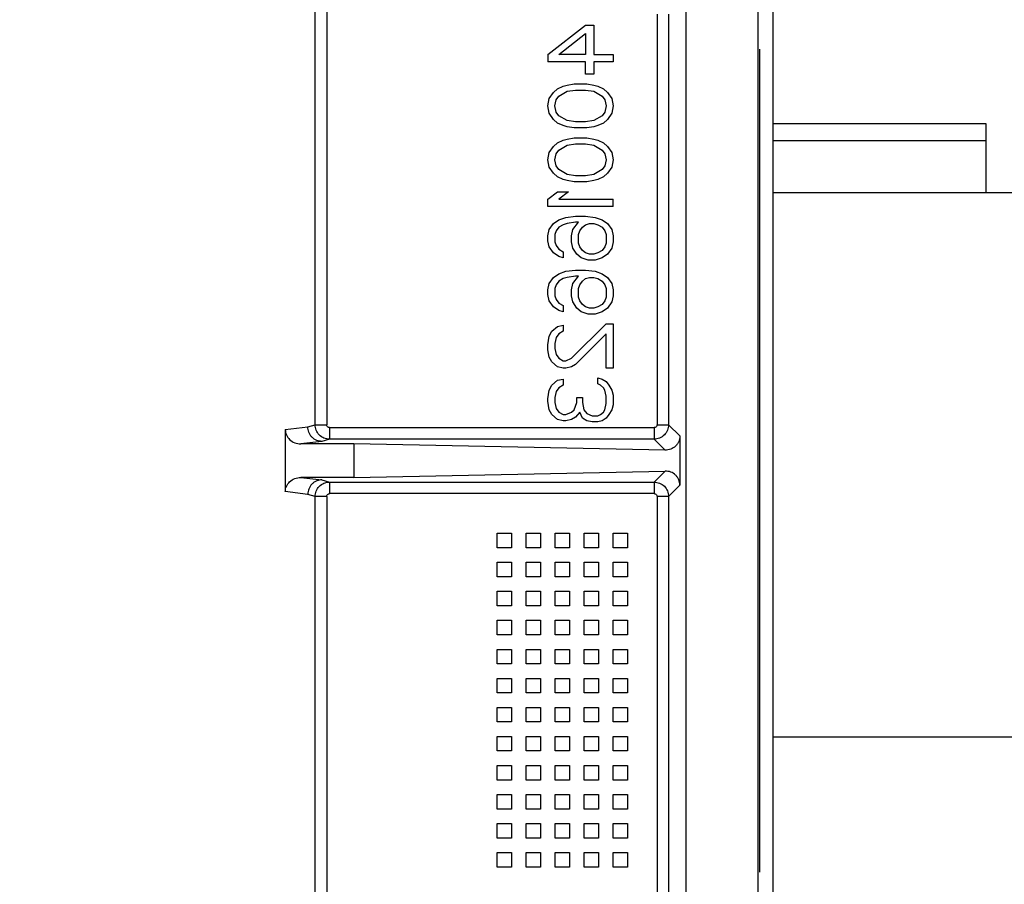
# Model space of a CAD drawing. Header units: inches. Extents: x 170 to 288, y 234 to 248.
# Tile 172 of 192: x 206.715 to 206.804, y 244.6261 to 244.7043. Entities that reach past the tile are written whole.
import ezdxf

# ---------------------------------------------------------------- set-up
doc = ezdxf.new("R2010")
doc.units = ezdxf.units.IN
doc.header["$LTSCALE"] = 0.25
doc.header["$MEASUREMENT"] = 0
doc.layers.add('ANNOTATIONS', color=1, linetype='Continuous')
doc.layers.add('SLIM E GUIDE MOTOR RH', color=7, linetype='Continuous')
doc.styles.add('ARIAL', font='arial.ttf', dxfattribs={"height": 0.09375})
doc.dimstyles.new('STANDARD$0', dxfattribs={"dimtxt": 0.09375, "dimasz": 0.09375, "dimexe": 0.03125, "dimexo": 0.046875, "dimgap": 0.09, "dimtad": 0, "dimtih": 1, "dimtoh": 1, "dimdec": 4, "dimzin": 0, "dimdsep": 46, "dimtxsty": 'ARIAL', "dimcen": 0.09, "dimadec": 0, "dimazin": 0, "dimtfac": 1, "dimtdec": 4, "dimtofl": 0, "dimtmove": 0, "dimatfit": 1, "dimfxl": 1, "dimtolj": 1, "dimtzin": 0, "dimarcsym": 0})

# ---------------------------------------------------------------- blocks, each defined once
blk = doc.blocks.new('*D15')
at = {"layer": 'ANNOTATIONS', "color": 0, "lineweight": -2, "transparency": 16777216}
for p, q in [((206.278916, 244.274464), (206.278916, 245.433775)), ((206.903533, 244.77894), (206.903533, 245.433775)), ((206.185166, 245.402525), (206.091416, 245.402525)), ((206.997283, 245.402525), (207.091033, 245.402525))]:
    blk.add_line(p, q, dxfattribs=at)
at = {"layer": 'ANNOTATIONS', "color": 0, "transparency": 16777216}
for points in [[(206.185166, 245.41815), (206.185166, 245.3869), (206.278916, 245.402525)], [(206.997283, 245.41815), (206.997283, 245.3869), (206.903533, 245.402525)]]:
    blk.add_solid(points, dxfattribs=at)
at = {"layer": 'defpoints', "color": 0, "transparency": 16777216}
for p in [(206.903533, 245.402525), (206.903533, 244.68519), (206.278916, 244.180714)]:
    blk.add_point(p, dxfattribs=at)
at = {"layer": 'ANNOTATIONS', "color": 0, "transparency": 16777216, "insert": (206.642346, 245.402525), "char_height": 0.09375, "attachment_point": 5, "style": 'ARIAL'}
blk.add_mtext('\\A1;27 1/2"', dxfattribs=at)

msp = doc.modelspace()

# ---------------------------------------------------------------- linework, layer by layer
at = {"layer": 'SLIM E GUIDE MOTOR RH'}
for p, q in [((206.781732, 244.503027), (206.781732, 244.775993)), ((206.77517, 244.710041), (206.77517, 244.618848)), ((206.741667, 244.667689), (206.741667, 244.709075)), ((206.742719, 244.708794), (206.742716, 244.667689)), ((206.772575, 244.704788), (206.772575, 244.667689)), ((206.773624, 244.704788), (206.773624, 244.667689)), ((206.762703, 244.701157), (206.766096, 244.703815)), ((206.766096, 244.703815), (206.766849, 244.703815)), ((206.766849, 244.703815), (206.766849, 244.701157)), ((206.763708, 244.701157), (206.766096, 244.703039)), ((206.766096, 244.703039), (206.766096, 244.701157)), ((206.762703, 244.701157), (206.762703, 244.700493)), ((206.766096, 244.701157), (206.763708, 244.701157)), ((206.766849, 244.701157), (206.768608, 244.701157)), ((206.768608, 244.701157), (206.768608, 244.700493)), ((206.781846, 244.701634), (206.781846, 244.627258)), ((206.766096, 244.700493), (206.762703, 244.700493)), ((206.766096, 244.699385), (206.766096, 244.700493)), ((206.766849, 244.700493), (206.766849, 244.699385)), ((206.768608, 244.700493), (206.766849, 244.700493)), ((206.766849, 244.699385), (206.766096, 244.699385)), ((206.763582, 244.698057), (206.764085, 244.698278)), ((206.764085, 244.698278), (206.764462, 244.698389)), ((206.764462, 244.698389), (206.76509, 244.6985)), ((206.76509, 244.6985), (206.766221, 244.6985)), ((206.766221, 244.6985), (206.766849, 244.698389)), ((206.766849, 244.698389), (206.767226, 244.698278)), ((206.767226, 244.698278), (206.767729, 244.698057)), ((206.762829, 244.697171), (206.763205, 244.697725)), ((206.763205, 244.697725), (206.763582, 244.698057)), ((206.763457, 244.69706), (206.763708, 244.697392)), ((206.763708, 244.697392), (206.764462, 244.697835)), ((206.764462, 244.697835), (206.765216, 244.697946)), ((206.765216, 244.697946), (206.766096, 244.697946)), ((206.766096, 244.697946), (206.766849, 244.697835)), ((206.766849, 244.697835), (206.767603, 244.697392)), ((206.767603, 244.697392), (206.767855, 244.69706)), ((206.767729, 244.698057), (206.768106, 244.697725)), ((206.768106, 244.697725), (206.768483, 244.697171)), ((206.762703, 244.696506), (206.762829, 244.697171)), ((206.762829, 244.695842), (206.762703, 244.696506)), ((206.763331, 244.696506), (206.763457, 244.69706)), ((206.763457, 244.695953), (206.763331, 244.696506)), ((206.767855, 244.69706), (206.76798, 244.696506)), ((206.76798, 244.696506), (206.767855, 244.695953)), ((206.768483, 244.697171), (206.768608, 244.696506)), ((206.768608, 244.696506), (206.768483, 244.695842)), ((206.763205, 244.695288), (206.762829, 244.695842)), ((206.763708, 244.695621), (206.763457, 244.695953)), ((206.764462, 244.695178), (206.763708, 244.695621)), ((206.767603, 244.695621), (206.766849, 244.695178)), ((206.767855, 244.695953), (206.767603, 244.695621)), ((206.768483, 244.695842), (206.768106, 244.695288)), ((206.763582, 244.694956), (206.763205, 244.695288)), ((206.764085, 244.694735), (206.763582, 244.694956)), ((206.764462, 244.694624), (206.764085, 244.694735)), ((206.765216, 244.695067), (206.764462, 244.695178)), ((206.766096, 244.695067), (206.765216, 244.695067)), ((206.766849, 244.695178), (206.766096, 244.695067)), ((206.767226, 244.694735), (206.766849, 244.694624)), ((206.767729, 244.694956), (206.767226, 244.694735)), ((206.768106, 244.695288), (206.767729, 244.694956)), ((206.802335, 244.694901), (206.783044, 244.694901)), ((206.802335, 244.688651), (206.802335, 244.694901)), ((206.76509, 244.694513), (206.764462, 244.694624)), ((206.766221, 244.694513), (206.76509, 244.694513)), ((206.766849, 244.694624), (206.766221, 244.694513)), ((206.763205, 244.692852), (206.763582, 244.693185)), ((206.763582, 244.693185), (206.764085, 244.693406)), ((206.763708, 244.69252), (206.764462, 244.692963)), ((206.764085, 244.693406), (206.764462, 244.693517)), ((206.764462, 244.693517), (206.76509, 244.693628)), ((206.764462, 244.692963), (206.765216, 244.693074)), ((206.76509, 244.693628), (206.766221, 244.693628)), ((206.765216, 244.693074), (206.766096, 244.693074)), ((206.766096, 244.693074), (206.766849, 244.692963)), ((206.766221, 244.693628), (206.766849, 244.693517)), ((206.766849, 244.693517), (206.767226, 244.693406)), ((206.766849, 244.692963), (206.767603, 244.69252)), ((206.767226, 244.693406), (206.767729, 244.693185)), ((206.767729, 244.693185), (206.768106, 244.692852)), ((206.802335, 244.693338), (206.783044, 244.693338)), ((206.762703, 244.691634), (206.762829, 244.692299)), ((206.762829, 244.692299), (206.763205, 244.692852)), ((206.763331, 244.691634), (206.763457, 244.692188)), ((206.763457, 244.692188), (206.763708, 244.69252)), ((206.767603, 244.69252), (206.767855, 244.692188)), ((206.767855, 244.692188), (206.76798, 244.691634)), ((206.768106, 244.692852), (206.768483, 244.692299)), ((206.768483, 244.692299), (206.768608, 244.691634)), ((206.762829, 244.69097), (206.762703, 244.691634)), ((206.763457, 244.691081), (206.763331, 244.691634)), ((206.763708, 244.690749), (206.763457, 244.691081)), ((206.767855, 244.691081), (206.767603, 244.690749)), ((206.76798, 244.691634), (206.767855, 244.691081)), ((206.768608, 244.691634), (206.768483, 244.69097)), ((206.763205, 244.690416), (206.762829, 244.69097)), ((206.763582, 244.690084), (206.763205, 244.690416)), ((206.764462, 244.690306), (206.763708, 244.690749)), ((206.765216, 244.690195), (206.764462, 244.690306)), ((206.766096, 244.690195), (206.765216, 244.690195)), ((206.766849, 244.690306), (206.766096, 244.690195)), ((206.767603, 244.690749), (206.766849, 244.690306)), ((206.768106, 244.690416), (206.767729, 244.690084)), ((206.768483, 244.69097), (206.768106, 244.690416)), ((206.764085, 244.689863), (206.763582, 244.690084)), ((206.764462, 244.689752), (206.764085, 244.689863)), ((206.76509, 244.689641), (206.764462, 244.689752)), ((206.766221, 244.689641), (206.76509, 244.689641)), ((206.766849, 244.689752), (206.766221, 244.689641)), ((206.767226, 244.689863), (206.766849, 244.689752)), ((206.767729, 244.690084), (206.767226, 244.689863)), ((206.762703, 244.688091), (206.763582, 244.688756)), ((206.763582, 244.688756), (206.764588, 244.688756)), ((206.764588, 244.688756), (206.763708, 244.688091)), ((206.9002, 244.688651), (206.783044, 244.688651)), ((206.762703, 244.687427), (206.762703, 244.688091)), ((206.763708, 244.688091), (206.768608, 244.688091)), ((206.768608, 244.687427), (206.768608, 244.688091)), ((206.768608, 244.687427), (206.762703, 244.687427)), ((206.762829, 244.685323), (206.763205, 244.685877)), ((206.763205, 244.685877), (206.763708, 244.686209)), ((206.763708, 244.686209), (206.764336, 244.68643)), ((206.764085, 244.685766), (206.763708, 244.685544)), ((206.764462, 244.685877), (206.764085, 244.685766)), ((206.764336, 244.68643), (206.765216, 244.686541)), ((206.765216, 244.685987), (206.764462, 244.685877)), ((206.764965, 244.685323), (206.765467, 244.685987)), ((206.765216, 244.686541), (206.766096, 244.686541)), ((206.765467, 244.685987), (206.765216, 244.685987)), ((206.765844, 244.685544), (206.766096, 244.685766)), ((206.766096, 244.686541), (206.766975, 244.68643)), ((206.766096, 244.685766), (206.766472, 244.685877)), ((206.766472, 244.685877), (206.766849, 244.685877)), ((206.766849, 244.685877), (206.767226, 244.685766)), ((206.766975, 244.68643), (206.767603, 244.686209)), ((206.767226, 244.685766), (206.767603, 244.685544)), ((206.767603, 244.686209), (206.768106, 244.685877)), ((206.768106, 244.685877), (206.768483, 244.685323)), ((206.762703, 244.684769), (206.762829, 244.685323)), ((206.763457, 244.685212), (206.763331, 244.68488)), ((206.763331, 244.68488), (206.763331, 244.684216)), ((206.763708, 244.685544), (206.763457, 244.685212)), ((206.764839, 244.684769), (206.764965, 244.685323)), ((206.765467, 244.68488), (206.765593, 244.685212)), ((206.765467, 244.684105), (206.765467, 244.68488)), ((206.765593, 244.685212), (206.765844, 244.685544)), ((206.767603, 244.685544), (206.767855, 244.685212)), ((206.767855, 244.685212), (206.76798, 244.68488)), ((206.76798, 244.68488), (206.76798, 244.684105)), ((206.768483, 244.685323), (206.768608, 244.684769)), ((206.762703, 244.684326), (206.762703, 244.684769)), ((206.762829, 244.683773), (206.762703, 244.684326)), ((206.763331, 244.684216), (206.763457, 244.683883)), ((206.764839, 244.684216), (206.764839, 244.684769)), ((206.764965, 244.683662), (206.764839, 244.684216)), ((206.765593, 244.683773), (206.765467, 244.684105)), ((206.76798, 244.684105), (206.767855, 244.683773)), ((206.768608, 244.684216), (206.768483, 244.683662)), ((206.768608, 244.684769), (206.768608, 244.684216)), ((206.763205, 244.683219), (206.762829, 244.683773)), ((206.763708, 244.682887), (206.763205, 244.683219)), ((206.763457, 244.683883), (206.763708, 244.683551)), ((206.763708, 244.683551), (206.764085, 244.68333)), ((206.764085, 244.68333), (206.764085, 244.682776)), ((206.765341, 244.683108), (206.764965, 244.683662)), ((206.765719, 244.682776), (206.765341, 244.683108)), ((206.765844, 244.683441), (206.765593, 244.683773)), ((206.766096, 244.683219), (206.765844, 244.683441)), ((206.766472, 244.683108), (206.766096, 244.683219)), ((206.766849, 244.683108), (206.766472, 244.683108)), ((206.767226, 244.683219), (206.766849, 244.683108)), ((206.767603, 244.683441), (206.767226, 244.683219)), ((206.767855, 244.683773), (206.767603, 244.683441)), ((206.768106, 244.683108), (206.767603, 244.682776)), ((206.768483, 244.683662), (206.768106, 244.683108)), ((206.764085, 244.682776), (206.763708, 244.682887)), ((206.766347, 244.682555), (206.765719, 244.682776)), ((206.766975, 244.682555), (206.766347, 244.682555)), ((206.767603, 244.682776), (206.766975, 244.682555)), ((206.763205, 244.681004), (206.763708, 244.681337)), ((206.763708, 244.681337), (206.764336, 244.681558)), ((206.764336, 244.681558), (206.765216, 244.681669)), ((206.765216, 244.681669), (206.766096, 244.681669)), ((206.766096, 244.681669), (206.766975, 244.681558)), ((206.766975, 244.681558), (206.767603, 244.681337)), ((206.767603, 244.681337), (206.768106, 244.681004)), ((206.762703, 244.679897), (206.762829, 244.680451)), ((206.762829, 244.680451), (206.763205, 244.681004)), ((206.763708, 244.680672), (206.763457, 244.68034)), ((206.764085, 244.680894), (206.763708, 244.680672)), ((206.764462, 244.681004), (206.764085, 244.680894)), ((206.765216, 244.681115), (206.764462, 244.681004)), ((206.764839, 244.679897), (206.764965, 244.680451)), ((206.764965, 244.680451), (206.765467, 244.681115)), ((206.765467, 244.681115), (206.765216, 244.681115)), ((206.765593, 244.68034), (206.765844, 244.680672)), ((206.765844, 244.680672), (206.766096, 244.680894)), ((206.766096, 244.680894), (206.766472, 244.681004)), ((206.766472, 244.681004), (206.766849, 244.681004)), ((206.766849, 244.681004), (206.767226, 244.680894)), ((206.767226, 244.680894), (206.767603, 244.680672)), ((206.767603, 244.680672), (206.767855, 244.68034)), ((206.768106, 244.681004), (206.768483, 244.680451)), ((206.768483, 244.680451), (206.768608, 244.679897)), ((206.762703, 244.679454), (206.762703, 244.679897)), ((206.763457, 244.68034), (206.763331, 244.680008)), ((206.763331, 244.680008), (206.763331, 244.679344)), ((206.764839, 244.679344), (206.764839, 244.679897)), ((206.765467, 244.680008), (206.765593, 244.68034)), ((206.765467, 244.679233), (206.765467, 244.680008)), ((206.767855, 244.68034), (206.76798, 244.680008)), ((206.76798, 244.680008), (206.76798, 244.679233)), ((206.768608, 244.679897), (206.768608, 244.679344)), ((206.762829, 244.678901), (206.762703, 244.679454)), ((206.763205, 244.678347), (206.762829, 244.678901)), ((206.763331, 244.679344), (206.763457, 244.679011)), ((206.763457, 244.679011), (206.763708, 244.678679)), ((206.763708, 244.678679), (206.764085, 244.678458)), ((206.764965, 244.67879), (206.764839, 244.679344)), ((206.765341, 244.678236), (206.764965, 244.67879)), ((206.765593, 244.678901), (206.765467, 244.679233)), ((206.765844, 244.678569), (206.765593, 244.678901)), ((206.767855, 244.678901), (206.767603, 244.678569)), ((206.76798, 244.679233), (206.767855, 244.678901)), ((206.768483, 244.67879), (206.768106, 244.678236)), ((206.768608, 244.679344), (206.768483, 244.67879)), ((206.763708, 244.678015), (206.763205, 244.678347)), ((206.764085, 244.677904), (206.763708, 244.678015)), ((206.764085, 244.678458), (206.764085, 244.677904)), ((206.765719, 244.677904), (206.765341, 244.678236)), ((206.766347, 244.677683), (206.765719, 244.677904)), ((206.766096, 244.678347), (206.765844, 244.678569)), ((206.766472, 244.678236), (206.766096, 244.678347)), ((206.766849, 244.678236), (206.766472, 244.678236)), ((206.767226, 244.678347), (206.766849, 244.678236)), ((206.767603, 244.677904), (206.766975, 244.677683)), ((206.767603, 244.678569), (206.767226, 244.678347)), ((206.768106, 244.678236), (206.767603, 244.677904)), ((206.766975, 244.677683), (206.766347, 244.677683)), ((206.762829, 244.67569), (206.76308, 244.676132)), ((206.76308, 244.676132), (206.763582, 244.676575)), ((206.763582, 244.676575), (206.764085, 244.676686)), ((206.764085, 244.676132), (206.763708, 244.675911)), ((206.764085, 244.676686), (206.764085, 244.676132)), ((206.764839, 244.673696), (206.76798, 244.676797)), ((206.76798, 244.676797), (206.768608, 244.676797)), ((206.768608, 244.676797), (206.768608, 244.672811)), ((206.762703, 244.674914), (206.762829, 244.67569)), ((206.763457, 244.675579), (206.763331, 244.675025)), ((206.763708, 244.675911), (206.763457, 244.675579)), ((206.76798, 244.675911), (206.765216, 244.673143)), ((206.76798, 244.672811), (206.76798, 244.675911)), ((206.762703, 244.674472), (206.762703, 244.674914)), ((206.762829, 244.673807), (206.762703, 244.674472)), ((206.763331, 244.675025), (206.763331, 244.674582)), ((206.763331, 244.674582), (206.763457, 244.674029)), ((206.76308, 244.673364), (206.762829, 244.673807)), ((206.763582, 244.672921), (206.76308, 244.673364)), ((206.763457, 244.674029), (206.763708, 244.673696)), ((206.763708, 244.673696), (206.764085, 244.673475)), ((206.764085, 244.673475), (206.764336, 244.673475)), ((206.764336, 244.673475), (206.764839, 244.673696)), ((206.764085, 244.672811), (206.763582, 244.672921)), ((206.764336, 244.672811), (206.764085, 244.672811)), ((206.764839, 244.672921), (206.764336, 244.672811)), ((206.765216, 244.673143), (206.764839, 244.672921)), ((206.768608, 244.672811), (206.76798, 244.672811)), ((206.76308, 244.67126), (206.763582, 244.671703)), ((206.763582, 244.671703), (206.764085, 244.671814)), ((206.764085, 244.671814), (206.764085, 244.67126)), ((206.767226, 244.671925), (206.767603, 244.671814)), ((206.767226, 244.671371), (206.767226, 244.671925)), ((206.767603, 244.671814), (206.76798, 244.671593)), ((206.76798, 244.671593), (206.768232, 244.67126)), ((206.762703, 244.670042), (206.762829, 244.670817)), ((206.762829, 244.670817), (206.76308, 244.67126)), ((206.763457, 244.670707), (206.763331, 244.670153)), ((206.763708, 244.671039), (206.763457, 244.670707)), ((206.764085, 244.67126), (206.763708, 244.671039)), ((206.767478, 244.67126), (206.767226, 244.671371)), ((206.767729, 244.671039), (206.767478, 244.67126)), ((206.767855, 244.670817), (206.767729, 244.671039)), ((206.76798, 244.670264), (206.767855, 244.670817)), ((206.768232, 244.67126), (206.768483, 244.670817)), ((206.768483, 244.670817), (206.768608, 244.670375)), ((206.762703, 244.669821), (206.762703, 244.670042)), ((206.762829, 244.669046), (206.762703, 244.669821)), ((206.763331, 244.670153), (206.763331, 244.66971)), ((206.763331, 244.66971), (206.763457, 244.669157)), ((206.76509, 244.669046), (206.765341, 244.66971)), ((206.765341, 244.670153), (206.765844, 244.670153)), ((206.765341, 244.66971), (206.765341, 244.670153)), ((206.765844, 244.670153), (206.765844, 244.66971)), ((206.765844, 244.66971), (206.76597, 244.669046)), ((206.76798, 244.6696), (206.76798, 244.670264)), ((206.768608, 244.670375), (206.768608, 244.669489)), ((206.76308, 244.668603), (206.762829, 244.669046)), ((206.763457, 244.669157), (206.763708, 244.668824)), ((206.763708, 244.668824), (206.764085, 244.668603)), ((206.764336, 244.668603), (206.764839, 244.668824)), ((206.764839, 244.668824), (206.76509, 244.669046)), ((206.765593, 244.668824), (206.765216, 244.668382)), ((206.765844, 244.668271), (206.765593, 244.668824)), ((206.76597, 244.669046), (206.766221, 244.668714)), ((206.767478, 244.668603), (206.767729, 244.668824)), ((206.767729, 244.668824), (206.767855, 244.669046)), ((206.767855, 244.669046), (206.76798, 244.6696)), ((206.768483, 244.669046), (206.768232, 244.668603)), ((206.768608, 244.669489), (206.768483, 244.669046)), ((206.763582, 244.66816), (206.76308, 244.668603)), ((206.764085, 244.668049), (206.763582, 244.66816)), ((206.764085, 244.668603), (206.764336, 244.668603)), ((206.764336, 244.668049), (206.764085, 244.668049)), ((206.764839, 244.66816), (206.764336, 244.668049)), ((206.765216, 244.668382), (206.764839, 244.66816)), ((206.766221, 244.668049), (206.765844, 244.668271)), ((206.766221, 244.668714), (206.766724, 244.668492)), ((206.766724, 244.667939), (206.766221, 244.668049)), ((206.766724, 244.668492), (206.767226, 244.668492)), ((206.767226, 244.667939), (206.766724, 244.667939)), ((206.767226, 244.668492), (206.767478, 244.668603)), ((206.767603, 244.668049), (206.767226, 244.667939)), ((206.76798, 244.668271), (206.767603, 244.668049)), ((206.768232, 244.668603), (206.76798, 244.668271)), ((206.738971, 244.66725), (206.740997, 244.667492)), ((206.738971, 244.66725), (206.738971, 244.661639)), ((206.740997, 244.667492), (206.741667, 244.667689)), ((206.741667, 244.667689), (206.742716, 244.667689)), ((206.742979, 244.667427), (206.742979, 244.666378)), ((206.742979, 244.667427), (206.772313, 244.667427)), ((206.772575, 244.667689), (206.773624, 244.667689)), ((206.773624, 244.667689), (206.774641, 244.666672)), ((206.742284, 244.66618), (206.740369, 244.665955)), ((206.742979, 244.666378), (206.742284, 244.66618)), ((206.772313, 244.666378), (206.742979, 244.666378)), ((206.772313, 244.666378), (206.773303, 244.665388)), ((206.774641, 244.666672), (206.774641, 244.662217)), ((206.745176, 244.665955), (206.740369, 244.665955)), ((206.745176, 244.665955), (206.745176, 244.662934)), ((206.773303, 244.665388), (206.745176, 244.665955)), ((206.745176, 244.662934), (206.773303, 244.663501)), ((206.773303, 244.663501), (206.772313, 244.662511)), ((206.745176, 244.662934), (206.740369, 244.662934)), ((206.740369, 244.662934), (206.742284, 244.662709)), ((206.742284, 244.662709), (206.742979, 244.662511)), ((206.742979, 244.662511), (206.772313, 244.662511)), ((206.742979, 244.662511), (206.742979, 244.661462)), ((206.774641, 244.662217), (206.773624, 244.6612)), ((206.740997, 244.661397), (206.738971, 244.661639)), ((206.741667, 244.6612), (206.740997, 244.661397)), ((206.741667, 244.619814), (206.741667, 244.6612)), ((206.742716, 244.6612), (206.741667, 244.6612)), ((206.742716, 244.6612), (206.742719, 244.620095)), ((206.772313, 244.661462), (206.742979, 244.661462)), ((206.773624, 244.6612), (206.772575, 244.6612)), ((206.772575, 244.6612), (206.772575, 244.624101)), ((206.773624, 244.6612), (206.773624, 244.624101)), ((206.75811, 244.65657), (206.75811, 244.657883)), ((206.75811, 244.657883), (206.759422, 244.657883)), ((206.759422, 244.657883), (206.759422, 244.65657)), ((206.760735, 244.657883), (206.762047, 244.657883)), ((206.760735, 244.65657), (206.760735, 244.657883)), ((206.762047, 244.657883), (206.762047, 244.65657)), ((206.763359, 244.657883), (206.764671, 244.657883)), ((206.763359, 244.65657), (206.763359, 244.657883)), ((206.764671, 244.657883), (206.764671, 244.65657)), ((206.765984, 244.657883), (206.767296, 244.657883)), ((206.765984, 244.65657), (206.765984, 244.657883)), ((206.767296, 244.657883), (206.767296, 244.65657)), ((206.768608, 244.657883), (206.769921, 244.657883)), ((206.768608, 244.65657), (206.768608, 244.657883)), ((206.769921, 244.657883), (206.769921, 244.65657)), ((206.759422, 244.65657), (206.75811, 244.65657)), ((206.762047, 244.65657), (206.760735, 244.65657)), ((206.764671, 244.65657), (206.763359, 244.65657)), ((206.767296, 244.65657), (206.765984, 244.65657)), ((206.769921, 244.65657), (206.768608, 244.65657)), ((206.75811, 244.655258), (206.759422, 244.655258)), ((206.75811, 244.653946), (206.75811, 244.655258)), ((206.759422, 244.655258), (206.759422, 244.653946)), ((206.760735, 244.655258), (206.762047, 244.655258)), ((206.760735, 244.653946), (206.760735, 244.655258)), ((206.762047, 244.655258), (206.762047, 244.653946)), ((206.763359, 244.655258), (206.764671, 244.655258)), ((206.763359, 244.653946), (206.763359, 244.655258)), ((206.764671, 244.655258), (206.764671, 244.653946)), ((206.765984, 244.655258), (206.767296, 244.655258)), ((206.765984, 244.653946), (206.765984, 244.655258)), ((206.767296, 244.655258), (206.767296, 244.653946)), ((206.768608, 244.655258), (206.769921, 244.655258)), ((206.768608, 244.653946), (206.768608, 244.655258)), ((206.769921, 244.655258), (206.769921, 244.653946)), ((206.759422, 244.653946), (206.75811, 244.653946)), ((206.762047, 244.653946), (206.760735, 244.653946)), ((206.764671, 244.653946), (206.763359, 244.653946)), ((206.767296, 244.653946), (206.765984, 244.653946)), ((206.769921, 244.653946), (206.768608, 244.653946)), ((206.75811, 244.652633), (206.759422, 244.652633)), ((206.75811, 244.651321), (206.75811, 244.652633)), ((206.759422, 244.652633), (206.759422, 244.651321)), ((206.760735, 244.652633), (206.762047, 244.652633)), ((206.760735, 244.651321), (206.760735, 244.652633)), ((206.762047, 244.652633), (206.762047, 244.651321)), ((206.763359, 244.652633), (206.764671, 244.652633)), ((206.763359, 244.651321), (206.763359, 244.652633)), ((206.764671, 244.652633), (206.764671, 244.651321)), ((206.765984, 244.652633), (206.767296, 244.652633)), ((206.765984, 244.651321), (206.765984, 244.652633)), ((206.767296, 244.652633), (206.767296, 244.651321)), ((206.768608, 244.652633), (206.769921, 244.652633)), ((206.768608, 244.651321), (206.768608, 244.652633)), ((206.769921, 244.652633), (206.769921, 244.651321)), ((206.759422, 244.651321), (206.75811, 244.651321)), ((206.762047, 244.651321), (206.760735, 244.651321)), ((206.764671, 244.651321), (206.763359, 244.651321)), ((206.767296, 244.651321), (206.765984, 244.651321)), ((206.769921, 244.651321), (206.768608, 244.651321)), ((206.75811, 244.650009), (206.759422, 244.650009)), ((206.75811, 244.648696), (206.75811, 244.650009)), ((206.759422, 244.650009), (206.759422, 244.648696)), ((206.760735, 244.650009), (206.762047, 244.650009)), ((206.760735, 244.648696), (206.760735, 244.650009)), ((206.762047, 244.650009), (206.762047, 244.648696)), ((206.763359, 244.650009), (206.764671, 244.650009)), ((206.763359, 244.648696), (206.763359, 244.650009)), ((206.764671, 244.650009), (206.764671, 244.648696)), ((206.765984, 244.650009), (206.767296, 244.650009)), ((206.765984, 244.648696), (206.765984, 244.650009)), ((206.767296, 244.650009), (206.767296, 244.648696)), ((206.768608, 244.650009), (206.769921, 244.650009)), ((206.768608, 244.648696), (206.768608, 244.650009)), ((206.769921, 244.650009), (206.769921, 244.648696)), ((206.759422, 244.648696), (206.75811, 244.648696)), ((206.762047, 244.648696), (206.760735, 244.648696)), ((206.764671, 244.648696), (206.763359, 244.648696)), ((206.767296, 244.648696), (206.765984, 244.648696)), ((206.769921, 244.648696), (206.768608, 244.648696)), ((206.75811, 244.647384), (206.759422, 244.647384)), ((206.75811, 244.646072), (206.75811, 244.647384)), ((206.759422, 244.647384), (206.759422, 244.646072)), ((206.760735, 244.647384), (206.762047, 244.647384)), ((206.760735, 244.646072), (206.760735, 244.647384)), ((206.762047, 244.647384), (206.762047, 244.646072)), ((206.763359, 244.647384), (206.764671, 244.647384)), ((206.763359, 244.646072), (206.763359, 244.647384)), ((206.764671, 244.647384), (206.764671, 244.646072)), ((206.765984, 244.647384), (206.767296, 244.647384)), ((206.765984, 244.646072), (206.765984, 244.647384)), ((206.767296, 244.647384), (206.767296, 244.646072)), ((206.768608, 244.647384), (206.769921, 244.647384)), ((206.768608, 244.646072), (206.768608, 244.647384)), ((206.769921, 244.647384), (206.769921, 244.646072)), ((206.759422, 244.646072), (206.75811, 244.646072)), ((206.762047, 244.646072), (206.760735, 244.646072)), ((206.764671, 244.646072), (206.763359, 244.646072)), ((206.767296, 244.646072), (206.765984, 244.646072)), ((206.769921, 244.646072), (206.768608, 244.646072)), ((206.75811, 244.643447), (206.75811, 244.644759)), ((206.75811, 244.644759), (206.759422, 244.644759)), ((206.759422, 244.644759), (206.759422, 244.643447)), ((206.760735, 244.643447), (206.760735, 244.644759)), ((206.760735, 244.644759), (206.762047, 244.644759)), ((206.762047, 244.644759), (206.762047, 244.643447)), ((206.763359, 244.643447), (206.763359, 244.644759)), ((206.763359, 244.644759), (206.764671, 244.644759)), ((206.764671, 244.644759), (206.764671, 244.643447)), ((206.765984, 244.644759), (206.767296, 244.644759)), ((206.765984, 244.643447), (206.765984, 244.644759)), ((206.767296, 244.644759), (206.767296, 244.643447)), ((206.768608, 244.644759), (206.769921, 244.644759)), ((206.768608, 244.643447), (206.768608, 244.644759)), ((206.769921, 244.644759), (206.769921, 244.643447)), ((206.759422, 244.643447), (206.75811, 244.643447)), ((206.762047, 244.643447), (206.760735, 244.643447)), ((206.764671, 244.643447), (206.763359, 244.643447)), ((206.767296, 244.643447), (206.765984, 244.643447)), ((206.769921, 244.643447), (206.768608, 244.643447)), ((206.75811, 244.642135), (206.759422, 244.642135)), ((206.75811, 244.640822), (206.75811, 244.642135)), ((206.759422, 244.642135), (206.759422, 244.640822)), ((206.760735, 244.642135), (206.762047, 244.642135)), ((206.760735, 244.640822), (206.760735, 244.642135)), ((206.762047, 244.642135), (206.762047, 244.640822)), ((206.763359, 244.642135), (206.764671, 244.642135)), ((206.763359, 244.640822), (206.763359, 244.642135)), ((206.764671, 244.642135), (206.764671, 244.640822)), ((206.765984, 244.642135), (206.767296, 244.642135)), ((206.765984, 244.640822), (206.765984, 244.642135)), ((206.767296, 244.642135), (206.767296, 244.640822)), ((206.768608, 244.640822), (206.768608, 244.642135)), ((206.768608, 244.642135), (206.769921, 244.642135)), ((206.769921, 244.642135), (206.769921, 244.640822)), ((206.759422, 244.640822), (206.75811, 244.640822)), ((206.762047, 244.640822), (206.760735, 244.640822)), ((206.764671, 244.640822), (206.763359, 244.640822)), ((206.767296, 244.640822), (206.765984, 244.640822)), ((206.769921, 244.640822), (206.768608, 244.640822)), ((206.75811, 244.638198), (206.75811, 244.63951)), ((206.75811, 244.63951), (206.759422, 244.63951)), ((206.759422, 244.63951), (206.759422, 244.638198)), ((206.760735, 244.63951), (206.762047, 244.63951)), ((206.760735, 244.638198), (206.760735, 244.63951)), ((206.762047, 244.63951), (206.762047, 244.638198)), ((206.763359, 244.63951), (206.764671, 244.63951)), ((206.763359, 244.638198), (206.763359, 244.63951)), ((206.764671, 244.63951), (206.764671, 244.638198)), ((206.765984, 244.638198), (206.765984, 244.63951)), ((206.765984, 244.63951), (206.767296, 244.63951)), ((206.767296, 244.63951), (206.767296, 244.638198)), ((206.768608, 244.63951), (206.769921, 244.63951)), ((206.768608, 244.638198), (206.768608, 244.63951)), ((206.769921, 244.63951), (206.769921, 244.638198)), ((206.9002, 244.639444), (206.783044, 244.639444)), ((206.759422, 244.638198), (206.75811, 244.638198)), ((206.762047, 244.638198), (206.760735, 244.638198)), ((206.764671, 244.638198), (206.763359, 244.638198)), ((206.767296, 244.638198), (206.765984, 244.638198)), ((206.769921, 244.638198), (206.768608, 244.638198)), ((206.75811, 244.636885), (206.759422, 244.636885)), ((206.75811, 244.635573), (206.75811, 244.636885)), ((206.759422, 244.636885), (206.759422, 244.635573)), ((206.760735, 244.636885), (206.762047, 244.636885)), ((206.760735, 244.635573), (206.760735, 244.636885)), ((206.762047, 244.636885), (206.762047, 244.635573)), ((206.763359, 244.635573), (206.763359, 244.636885)), ((206.763359, 244.636885), (206.764671, 244.636885)), ((206.764671, 244.636885), (206.764671, 244.635573)), ((206.765984, 244.636885), (206.767296, 244.636885)), ((206.765984, 244.635573), (206.765984, 244.636885)), ((206.767296, 244.636885), (206.767296, 244.635573)), ((206.768608, 244.636885), (206.769921, 244.636885)), ((206.768608, 244.635573), (206.768608, 244.636885)), ((206.769921, 244.636885), (206.769921, 244.635573)), ((206.759422, 244.635573), (206.75811, 244.635573)), ((206.762047, 244.635573), (206.760735, 244.635573)), ((206.764671, 244.635573), (206.763359, 244.635573)), ((206.767296, 244.635573), (206.765984, 244.635573)), ((206.769921, 244.635573), (206.768608, 244.635573)), ((206.75811, 244.634261), (206.759422, 244.634261)), ((206.75811, 244.632948), (206.75811, 244.634261)), ((206.759422, 244.634261), (206.759422, 244.632948)), ((206.760735, 244.632948), (206.760735, 244.634261)), ((206.760735, 244.634261), (206.762047, 244.634261)), ((206.762047, 244.634261), (206.762047, 244.632948)), ((206.763359, 244.632948), (206.763359, 244.634261)), ((206.763359, 244.634261), (206.764671, 244.634261)), ((206.764671, 244.634261), (206.764671, 244.632948)), ((206.765984, 244.634261), (206.767296, 244.634261)), ((206.765984, 244.632948), (206.765984, 244.634261)), ((206.767296, 244.634261), (206.767296, 244.632948)), ((206.768608, 244.634261), (206.769921, 244.634261)), ((206.768608, 244.632948), (206.768608, 244.634261)), ((206.769921, 244.634261), (206.769921, 244.632948)), ((206.759422, 244.632948), (206.75811, 244.632948)), ((206.762047, 244.632948), (206.760735, 244.632948)), ((206.764671, 244.632948), (206.763359, 244.632948)), ((206.767296, 244.632948), (206.765984, 244.632948)), ((206.769921, 244.632948), (206.768608, 244.632948)), ((206.75811, 244.631636), (206.759422, 244.631636)), ((206.75811, 244.630324), (206.75811, 244.631636)), ((206.759422, 244.631636), (206.759422, 244.630324)), ((206.760735, 244.630324), (206.760735, 244.631636)), ((206.760735, 244.631636), (206.762047, 244.631636)), ((206.762047, 244.631636), (206.762047, 244.630324)), ((206.763359, 244.631636), (206.764671, 244.631636)), ((206.763359, 244.630324), (206.763359, 244.631636)), ((206.764671, 244.631636), (206.764671, 244.630324)), ((206.765984, 244.631636), (206.767296, 244.631636)), ((206.765984, 244.630324), (206.765984, 244.631636)), ((206.767296, 244.631636), (206.767296, 244.630324)), ((206.768608, 244.630324), (206.768608, 244.631636)), ((206.768608, 244.631636), (206.769921, 244.631636)), ((206.769921, 244.631636), (206.769921, 244.630324)), ((206.759422, 244.630324), (206.75811, 244.630324)), ((206.762047, 244.630324), (206.760735, 244.630324)), ((206.764671, 244.630324), (206.763359, 244.630324)), ((206.767296, 244.630324), (206.765984, 244.630324)), ((206.769921, 244.630324), (206.768608, 244.630324)), ((206.75811, 244.629011), (206.759422, 244.629011)), ((206.75811, 244.627699), (206.75811, 244.629011)), ((206.759422, 244.629011), (206.759422, 244.627699)), ((206.760735, 244.627699), (206.760735, 244.629011)), ((206.760735, 244.629011), (206.762047, 244.629011)), ((206.762047, 244.629011), (206.762047, 244.627699)), ((206.763359, 244.629011), (206.764671, 244.629011)), ((206.763359, 244.627699), (206.763359, 244.629011)), ((206.764671, 244.629011), (206.764671, 244.627699)), ((206.765984, 244.629011), (206.767296, 244.629011)), ((206.765984, 244.627699), (206.765984, 244.629011)), ((206.767296, 244.629011), (206.767296, 244.627699)), ((206.768608, 244.629011), (206.769921, 244.629011)), ((206.768608, 244.627699), (206.768608, 244.629011)), ((206.769921, 244.629011), (206.769921, 244.627699)), ((206.759422, 244.627699), (206.75811, 244.627699)), ((206.762047, 244.627699), (206.760735, 244.627699)), ((206.764671, 244.627699), (206.763359, 244.627699)), ((206.767296, 244.627699), (206.765984, 244.627699)), ((206.769921, 244.627699), (206.768608, 244.627699))]:
    msp.add_line(p, q, dxfattribs=at)
for points, knots in [([(206.783044, 244.73214), (206.783044, 244.732028), (206.783044, 244.731805), (206.783044, 244.730007), (206.783044, 244.727169), (206.783044, 244.723238), (206.783044, 244.718305), (206.783044, 244.712448), (206.783044, 244.705773), (206.783044, 244.698389), (206.783044, 244.690424), (206.783044, 244.682015), (206.783044, 244.673306), (206.783044, 244.664444), (206.783044, 244.655583), (206.783044, 244.646873), (206.783044, 244.638465), (206.783044, 244.6305), (206.783044, 244.623116), (206.783044, 244.61644), (206.783044, 244.610584), (206.783044, 244.605651), (206.783044, 244.60172), (206.783044, 244.598882), (206.783044, 244.597084), (206.783044, 244.596861), (206.783044, 244.596749)], [0, 0, 0, 0, 0.041654, 0.08335, 0.125, 0.166653, 0.20835, 0.25, 0.291653, 0.33335, 0.375, 0.416653, 0.45835, 0.5, 0.541653, 0.58335, 0.625, 0.666653, 0.70835, 0.75, 0.791653, 0.83335, 0.875, 0.916653, 0.958348, 1, 1, 1, 1]), ([(206.738971, 244.66725), (206.738976, 244.667168), (206.738986, 244.667003), (206.739091, 244.666682), (206.739344, 244.666321), (206.73981, 244.666015), (206.74018, 244.665975), (206.740369, 244.665955)], [0, 0, 0, 0, 0.1171301, 0.2344678, 0.4763695, 0.7322787, 1, 1, 1, 1]), ([(206.742284, 244.66618), (206.742122, 244.666198), (206.741874, 244.666227), (206.741576, 244.666392), (206.74137, 244.666561), (206.741204, 244.666771), (206.741043, 244.667075), (206.741015, 244.667327), (206.740997, 244.667492)], [0, 0, 0, 0, 0.2397539, 0.3686939, 0.5003135, 0.6318059, 0.7606354, 1, 1, 1, 1]), ([(206.742979, 244.666378), (206.74289, 244.666383), (206.742713, 244.666394), (206.742378, 244.666502), (206.742018, 244.66675), (206.741724, 244.667186), (206.741686, 244.667523), (206.741667, 244.667689)], [0, 0, 0, 0, 0.1297897, 0.2583581, 0.5103841, 0.7576532, 1, 1, 1, 1]), ([(206.742979, 244.667427), (206.742944, 244.667431), (206.742875, 244.667438), (206.742789, 244.6675), (206.742727, 244.667585), (206.74272, 244.667654), (206.742716, 244.667689)], [0, 0, 0, 0, 0.251187, 0.49983, 0.747689, 1, 1, 1, 1]), ([(206.773624, 244.667689), (206.773605, 244.667517), (206.773565, 244.667174), (206.773261, 244.66674), (206.772828, 244.666437), (206.772485, 244.666397), (206.772313, 244.666378)], [0, 0, 0, 0, 0.250074, 0.500075, 0.750024, 1, 1, 1, 1]), ([(206.772575, 244.667689), (206.772571, 244.667655), (206.772564, 244.667585), (206.772503, 244.6675), (206.772417, 244.667438), (206.772348, 244.66743), (206.772313, 244.667427)], [0, 0, 0, 0, 0.250497, 0.499794, 0.747297, 1, 1, 1, 1]), ([(206.772313, 244.667427), (206.772313, 244.667292), (206.772313, 244.667023), (206.772313, 244.666681), (206.772313, 244.666437), (206.772313, 244.666397), (206.772313, 244.666378)], [0, 0, 0, 0, 0.250003, 0.500028, 0.749977, 1, 1, 1, 1]), ([(206.774641, 244.666672), (206.774637, 244.666589), (206.774627, 244.666421), (206.77455, 244.666175), (206.774425, 244.665945), (206.774196, 244.665677), (206.773817, 244.665433), (206.773477, 244.665403), (206.773303, 244.665388)], [0, 0, 0, 0, 0.111487, 0.226766, 0.347345, 0.474481, 0.731274, 1, 1, 1, 1]), ([(206.774641, 244.662217), (206.774637, 244.662301), (206.774627, 244.662469), (206.774548, 244.662715), (206.774425, 244.662945), (206.774195, 244.663212), (206.773817, 244.663456), (206.773477, 244.663486), (206.773303, 244.663501)], [0, 0, 0, 0, 0.112671, 0.226769, 0.348775, 0.474545, 0.731309, 1, 1, 1, 1]), ([(206.738971, 244.661639), (206.738976, 244.661721), (206.738986, 244.661886), (206.739091, 244.662207), (206.739344, 244.662568), (206.73981, 244.662874), (206.74018, 244.662914), (206.740369, 244.662934)], [0, 0, 0, 0, 0.117277, 0.234472, 0.476373, 0.73228, 1, 1, 1, 1]), ([(206.742284, 244.662709), (206.742123, 244.66269), (206.741875, 244.662662), (206.741576, 244.662498), (206.741371, 244.662328), (206.741205, 244.662119), (206.741043, 244.661815), (206.741015, 244.661562), (206.740997, 244.661397)], [0, 0, 0, 0, 0.239452, 0.368343, 0.499943, 0.631534, 0.76044, 1, 1, 1, 1]), ([(206.741667, 244.6612), (206.741686, 244.661366), (206.741724, 244.661703), (206.742018, 244.662139), (206.742378, 244.662387), (206.742713, 244.662495), (206.74289, 244.662506), (206.742979, 244.662511)], [0, 0, 0, 0, 0.242348, 0.489618, 0.741645, 0.870214, 1, 1, 1, 1]), ([(206.772313, 244.662511), (206.772485, 244.662492), (206.772828, 244.662452), (206.773261, 244.662148), (206.773565, 244.661715), (206.773605, 244.661372), (206.773624, 244.6612)], [0, 0, 0, 0, 0.249961, 0.499902, 0.749896, 1, 1, 1, 1]), ([(206.772313, 244.662511), (206.772313, 244.662492), (206.772313, 244.662452), (206.772313, 244.662208), (206.772313, 244.661866), (206.772313, 244.661597), (206.772313, 244.661462)], [0, 0, 0, 0, 0.250018, 0.500001, 0.749991, 1, 1, 1, 1]), ([(206.742716, 244.6612), (206.74272, 244.661235), (206.742727, 244.661304), (206.742789, 244.661389), (206.742875, 244.661451), (206.742944, 244.661458), (206.742979, 244.661462)], [0, 0, 0, 0, 0.250646, 0.499787, 0.747294, 1, 1, 1, 1]), ([(206.772313, 244.661462), (206.772347, 244.661458), (206.772416, 244.661451), (206.772502, 244.66139), (206.772564, 244.661304), (206.772571, 244.661235), (206.772575, 244.6612)], [0, 0, 0, 0, 0.250501, 0.499946, 0.747438, 1, 1, 1, 1])]:
    msp.add_open_spline(points, degree=3, knots=knots, dxfattribs=at)

# ---------------------------------------------------------------- dimensions: what is measured, and where the dimension line sits
at = {"layer": 'ANNOTATIONS'}
dim = msp.add_linear_dim(base=(206.903533, 245.402525), p1=(206.278916, 244.180714), p2=(206.903533, 244.68519), text='27 1/2"', dimstyle='STANDARD$0', override={"dimexo": 0.09375, "dimtmove": 2}, dxfattribs=at)
dim.commit()
dim.dimension.update_dxf_attribs({"geometry": '*D15', "text_midpoint": (206.642346, 245.402525), "dimtype": 160})

doc.saveas('drawing.dxf')
